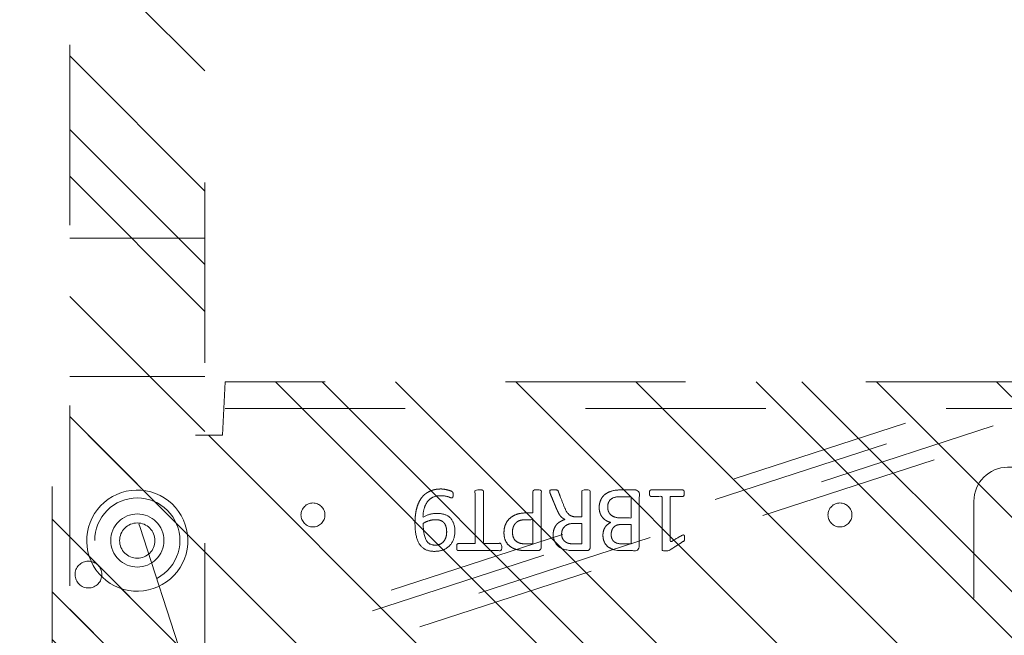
# Model space of a CAD drawing. Header units: inches. Extents: x -463 to -294, y -230 to 12.
# Tile 33 of 68: x -356.6 to -349.32, y -59.16 to -54.61. Entities that reach past the tile are written whole.
import ezdxf

# ---------------------------------------------------------------- set-up
doc = ezdxf.new("R2010")
doc.units = ezdxf.units.IN
doc.header["$LTSCALE"] = 32
doc.header["$MEASUREMENT"] = 0
doc.linetypes.add('Dash Style-1', pattern=[0.083328, 0.041656, -0.041672])
for name, color, linetype, lineweight in [('DashLine', 7, 'Dash Style-1', 13), ('DashLineFill', 7, 'Dash Style-1', 13), ('Metal-CascadeShroud', 7, 'Continuous', 18), ('None', 7, 'Continuous', 18), ('SolidLine', 7, 'Continuous', 15)]:
    doc.layers.add(name, color=color, linetype=linetype, lineweight=lineweight)
pattern_1 = [(45, (0, 0), (-1.61302, 1.93572), []), (45, (-1.0608, 1.0608), (-0.472346, 0.416761), [])]

# ---------------------------------------------------------------- blocks, each defined once
blk = doc.blocks.new('1BP8DW-Leveler (2D)')
at = {"layer": 'DashLine', "flags": 128}
for points in [[(0.625, 0), (0.622, -0.0613), (0.613, -0.1219), (0.5981, -0.1814), (0.5774, -0.2392), (0.5512, -0.2946), (0.5197, -0.3472), (0.4831, -0.3965), (0.4419, -0.4419), (0.3965, -0.4831), (0.3472, -0.5197), (0.2946, -0.5512), (0.2392, -0.5774), (0.1814, -0.5981), (0.1219, -0.613), (0.0613, -0.622), (0, -0.625), (-0.0613, -0.622), (-0.1219, -0.613), (-0.1814, -0.5981), (-0.2392, -0.5774), (-0.2946, -0.5512), (-0.3472, -0.5197), (-0.3965, -0.4831), (-0.4419, -0.4419), (-0.4831, -0.3965), (-0.5197, -0.3472), (-0.5512, -0.2946), (-0.5774, -0.2392), (-0.5981, -0.1814), (-0.613, -0.1219), (-0.622, -0.0613), (-0.625, 0), (-0.622, 0.0613), (-0.613, 0.1219), (-0.5981, 0.1814), (-0.5774, 0.2392), (-0.5512, 0.2946), (-0.5197, 0.3472), (-0.4831, 0.3965), (-0.4419, 0.4419), (-0.3965, 0.4831), (-0.3472, 0.5197), (-0.2946, 0.5512), (-0.2392, 0.5774), (-0.1814, 0.5981), (-0.1219, 0.613), (-0.0613, 0.622), (0, 0.625), (0.0613, 0.622), (0.1219, 0.613), (0.1814, 0.5981), (0.2392, 0.5774), (0.2946, 0.5512), (0.3472, 0.5197), (0.3965, 0.4831), (0.4419, 0.4419), (0.4831, 0.3965), (0.5197, 0.3472), (0.5512, 0.2946), (0.5774, 0.2392), (0.5981, 0.1814), (0.613, 0.1219), (0.622, 0.0613)], [(0, 0.1562), (0.0153, 0.1555), (0.0305, 0.1532), (0.0454, 0.1495), (0.0598, 0.1444), (0.0737, 0.1378), (0.0868, 0.1299), (0.0991, 0.1208), (0.1105, 0.1105), (0.1208, 0.0991), (0.1299, 0.0868), (0.1378, 0.0737), (0.1444, 0.0598), (0.1495, 0.0454), (0.1532, 0.0305), (0.1555, 0.0153), (0.1562, 0), (0.1555, -0.0153), (0.1532, -0.0305), (0.1495, -0.0454), (0.1444, -0.0598), (0.1378, -0.0737), (0.1299, -0.0868), (0.1208, -0.0991), (0.1105, -0.1105), (0.0991, -0.1208), (0.0868, -0.1299), (0.0737, -0.1378), (0.0598, -0.1444), (0.0454, -0.1495), (0.0305, -0.1532), (0.0153, -0.1555), (0, -0.1562), (-0.0153, -0.1555), (-0.0305, -0.1532), (-0.0454, -0.1495), (-0.0598, -0.1444), (-0.0737, -0.1378), (-0.0868, -0.1299), (-0.0991, -0.1208), (-0.1105, -0.1105), (-0.1208, -0.0991), (-0.1299, -0.0868), (-0.1378, -0.0737), (-0.1444, -0.0598), (-0.1495, -0.0454), (-0.1532, -0.0305), (-0.1555, -0.0153), (-0.1562, 0), (-0.1555, 0.0153), (-0.1532, 0.0305), (-0.1495, 0.0454), (-0.1444, 0.0598), (-0.1378, 0.0737), (-0.1299, 0.0868), (-0.1208, 0.0991), (-0.1105, 0.1105), (-0.0991, 0.1208), (-0.0868, 0.1299), (-0.0737, 0.1378), (-0.0598, 0.1444), (-0.0454, 0.1495), (-0.0305, 0.1532), (-0.0153, 0.1555)], [(0, 0.0937), (-0.0812, 0.0469), (-0.0812, -0.0469), (0, -0.0938), (0.0812, -0.0469), (0.0812, 0.0469)]]:
    blk.add_lwpolyline(points, close=True, dxfattribs=at)
blk = doc.blocks.new('MetalLegBox-Lower-30 (2D)')
at = {"layer": 'DashLine', "flags": 128}
for points in [[(-13.7796, -2.1339), (-13.7796, -1.6881, -0.32492), (-13.6381, -1.4934), (-2.8204, 2.0215, -0.078702), (-2.7572, 2.0315), (2.7571, 2.0315, -0.078702), (2.8203, 2.0215), (13.638, -1.4934, -0.32492), (13.7795, -1.6881), (13.7795, -2.1339), (13.6771, -2.1339), (13.6771, -1.6881, 0.32492), (13.6064, -1.5908), (2.7887, 1.9241, 0.079192), (2.7571, 1.9291), (-2.7572, 1.9291, 0.079192), (-2.7888, 1.9241), (-13.6065, -1.5908, 0.32492), (-13.6772, -1.6881), (-13.6772, -2.1339)], [(-0.2406, -1.3576), (-0.241, -1.4561, -0.389629), (-0.4856, -1.6929), (-2.7881, -1.6929, -0.410226), (-3.0367, -1.4409), (-3.0367, 1.4409, -0.410226), (-2.7881, 1.6929), (-0.4856, 1.6929, -0.406091), (-0.2406, 1.4418), (-0.2406, 1.3576, 0.837821)]]:
    blk.add_lwpolyline(points, format="xyb", close=True, dxfattribs=at)
at = {"layer": 'Metal-CascadeShroud', "color": 7}
blk.add_blockref('1BP8DW-Leveler (2D)', (-2.3622, 1.2795), dxfattribs=at)
blk.add_blockref('1BP8DW-Leveler (2D)', (-2.3622, 1.2795), dxfattribs=at)
blk = doc.blocks.new('MetalLegBox-Upper-30 (2D)')
at = {"layer": 'DashLine', "flags": 128}
blk.add_lwpolyline([(13.9764, -3.0748), (14.7559, -3.0748, 0.414214), (14.8583, -2.9724), (14.8583, -1.8401, 0.32492), (14.7875, -1.7427), (2.8236, 2.1446, 0.078702), (2.792, 2.1496), (-2.792, 2.1496, 0.078702), (-2.8236, 2.1446), (-14.7875, -1.7427, 0.32492), (-14.8583, -1.8401), (-14.8583, -2.9724, 0.414214), (-14.7559, -3.0748), (-13.9764, -3.0748), (-13.9764, -3.1772), (-14.7559, -3.1772, -0.414214), (-14.9606, -2.9724), (-14.9606, -1.8401, -0.32492), (-14.8192, -1.6454), (-13.6807, -1.2755), (-13.9977, -0.3001, -0.417497), (-13.8372, 0.0149), (-9.5237, 1.4165, -0.414214), (-9.2062, 1.2547), (-8.8899, 0.2812), (-2.8552, 2.2419, -0.078702), (-2.792, 2.252), (2.792, 2.252, -0.078702), (2.8552, 2.2419), (8.8899, 0.2812), (9.2062, 1.2547, -0.414214), (9.5237, 1.4165), (13.8372, 0.0149, -0.417497), (13.9977, -0.3001), (13.6807, -1.2755), (14.8192, -1.6454, -0.32492), (14.9606, -1.8401), (14.9606, -2.9724, -0.414214), (14.7559, -3.1772), (13.9764, -3.1772)], format="xyb", close=True, dxfattribs=at)
at = {"layer": 'SolidLine', "flags": 128}
blk.add_lwpolyline([(-9.5874, 0.9974), (-9.5777, 0.9971), (-9.568, 0.9958), (-9.5586, 0.9936), (-9.5494, 0.9905), (-9.5405, 0.9865), (-9.5321, 0.9816), (-9.5242, 0.976), (-9.5169, 0.9695), (-9.5102, 0.9624), (-9.5043, 0.9547), (-9.4992, 0.9465), (-9.4949, 0.9377), (-9.4915, 0.9286), (-9.4889, 0.9192), (-9.4874, 0.9096), (-9.4867, 0.8999), (-9.4871, 0.8902), (-9.4883, 0.8806), (-9.4905, 0.8711), (-9.4937, 0.8619), (-9.4977, 0.853), (-9.5026, 0.8446), (-9.5082, 0.8367), (-9.5146, 0.8294), (-9.5217, 0.8228), (-9.5295, 0.8169), (-9.5377, 0.8117), (-9.5464, 0.8074), (-9.5555, 0.804), (-9.5649, 0.8015), (-9.5745, 0.7999), (-9.5842, 0.7993), (-9.594, 0.7996), (-9.6036, 0.8009), (-9.6131, 0.8031), (-9.6223, 0.8062), (-9.6311, 0.8102), (-9.6395, 0.8151), (-9.6474, 0.8208), (-9.6548, 0.8272), (-9.6614, 0.8343), (-9.6673, 0.842), (-9.6725, 0.8502), (-9.6768, 0.859), (-9.6802, 0.8681), (-9.6827, 0.8775), (-9.6843, 0.8871), (-9.6849, 0.8968), (-9.6846, 0.9065), (-9.6833, 0.9161), (-9.6811, 0.9256), (-9.678, 0.9348), (-9.6739, 0.9437), (-9.6691, 0.9521), (-9.6634, 0.96), (-9.657, 0.9673), (-9.6499, 0.9739), (-9.6422, 0.9799), (-9.6339, 0.985), (-9.6252, 0.9893), (-9.6161, 0.9927), (-9.6067, 0.9952), (-9.5971, 0.9968)], close=True, dxfattribs=at)
blk = doc.blocks.new('Group-36')
at = {"layer": 'SolidLine', "color": 7}
for points, knots in [([(1.2823, 6.0565), (1.3118, 6.0565), (1.3709, 6.0491), (1.4262, 6.0325), (1.4742, 6.0048), (1.5093, 5.9623), (1.5314, 5.9033), (1.5314, 5.8498), (1.5259, 5.8221), (1.5176, 5.7889), (1.5093, 5.7778), (1.4982, 5.7741), (1.4816, 5.7741), (1.4724, 5.776), (1.4668, 5.7778), (1.465, 5.7815), (1.465, 5.7889), (1.4705, 5.8018), (1.4779, 5.8239), (1.4816, 5.8516), (1.4816, 5.9033), (1.4558, 5.9513), (1.4133, 5.9808), (1.3561, 5.9974), (1.3229, 5.9974), (1.334, 5.979), (1.3506, 5.9273), (1.3506, 5.8572), (1.3303, 5.8055), (1.2952, 5.776), (1.2472, 5.7612), (1.1882, 5.7612), (1.1347, 5.7796), (1.0941, 5.8166), (1.0701, 5.8719), (1.0701, 5.9402), (1.083, 5.9826), (1.1107, 6.0159), (1.1476, 6.038), (1.1956, 6.0509), (1.2509, 6.0565), (1.2823, 6.0565)], [0, 0, 0, 0.054342, 0.108683, 0.163025, 0.217366, 0.271708, 0.32605, 0.346749, 0.367448, 0.408846, 0.429545, 0.450244, 0.466803, 0.483362, 0.499922, 0.516481, 0.53304, 0.549599, 0.566158, 0.582718, 0.612524, 0.642331, 0.672137, 0.701944, 0.701944, 0.721255, 0.740567, 0.762023, 0.78348, 0.804937, 0.826394, 0.847851, 0.869308, 0.890765, 0.912222, 0.926851, 0.941481, 0.956111, 0.970741, 0.98537, 1, 1, 1]), ([(1.2768, 5.9956), (1.2325, 5.9956), (1.1411, 5.979), (1.1162, 5.9291), (1.1162, 5.8848), (1.1328, 5.8516), (1.1605, 5.8313), (1.1956, 5.8221), (1.2343, 5.8221), (1.2675, 5.8313), (1.2915, 5.8498), (1.3044, 5.8811), (1.3044, 5.931), (1.2878, 5.979), (1.2768, 5.9956)], [0, 0, 0, 0.066007, 0.19802, 0.264026, 0.330033, 0.39604, 0.462046, 0.528053, 0.60066, 0.673267, 0.745875, 0.818482, 0.909241, 1, 1, 1]), ([(1.1014, 5.7482), (1.1074, 5.7482), (1.118, 5.7482), (1.1236, 5.7445), (1.1273, 5.739), (1.1273, 5.6744), (1.1273, 5.6116), (1.3211, 5.6116), (1.5185, 5.6116), (1.5222, 5.608), (1.5241, 5.6006), (1.5259, 5.5895), (1.5259, 5.5729), (1.5241, 5.5618), (1.5222, 5.5544), (1.5185, 5.5507), (1.3211, 5.5507), (1.1273, 5.5507), (1.1273, 5.488), (1.1273, 5.4234), (1.1236, 5.4179), (1.118, 5.416), (1.1088, 5.4142), (1.0959, 5.4142), (1.0848, 5.416), (1.0793, 5.4179), (1.0756, 5.4234), (1.0756, 5.5812), (1.0756, 5.739), (1.0793, 5.7445), (1.0848, 5.7482), (1.0959, 5.7482), (1.1014, 5.7482)], [0, 0, 0, 0.003046, 0.005389, 0.007733, 0.010076, 0.089744, 0.089744, 0.335779, 0.340465, 0.345152, 0.349838, 0.354524, 0.360382, 0.36624, 0.372099, 0.377957, 0.6855, 0.6855, 0.785085, 0.788014, 0.790943, 0.793872, 0.796801, 0.798998, 0.801195, 0.803391, 0.805588, 0.991213, 0.99341, 0.995606, 0.997803, 1, 1, 1]), ([(1.2066, 5.3983), (1.2417, 5.3983), (1.2952, 5.3761), (1.3321, 5.3355), (1.3543, 5.2765), (1.3543, 5.2091), (1.3543, 5.1842), (1.4345, 5.1842), (1.5185, 5.1842), (1.5222, 5.1805), (1.5241, 5.1731), (1.5259, 5.162), (1.5259, 5.1454), (1.5241, 5.1344), (1.5222, 5.127), (1.5185, 5.1233), (1.3081, 5.1233), (1.0885, 5.1233), (1.0756, 5.1381), (1.0756, 5.1953), (1.0756, 5.258), (1.0793, 5.2839), (1.0867, 5.3208), (1.1088, 5.3577), (1.1402, 5.3854), (1.1826, 5.3983), (1.2066, 5.3983)], [0, 0, 0, 0.066268, 0.132535, 0.198803, 0.26507, 0.303966, 0.303966, 0.429297, 0.43506, 0.440822, 0.446584, 0.452347, 0.456957, 0.461567, 0.466177, 0.470786, 0.728938, 0.745073, 0.761208, 0.845107, 0.870922, 0.896738, 0.922553, 0.948369, 0.974184, 1, 1, 1]), ([(1.2122, 5.3355), (1.1845, 5.3355), (1.1476, 5.3152), (1.131, 5.2857), (1.1254, 5.2543), (1.1254, 5.211), (1.1254, 5.1842), (1.2149, 5.1842), (1.3044, 5.1842), (1.3044, 5.211), (1.3044, 5.2635), (1.2915, 5.3005), (1.2657, 5.3244), (1.2325, 5.3355), (1.2122, 5.3355)], [0, 0, 0, 0.053098, 0.106195, 0.159293, 0.212391, 0.297937, 0.297937, 0.584068, 0.584068, 0.669615, 0.752211, 0.834807, 0.917404, 1, 1, 1]), ([(1.5148, 5.0603), (1.5185, 5.0603), (1.5222, 5.0584), (1.5241, 5.0511), (1.5259, 5.0381), (1.5259, 5.0197), (1.5241, 5.0086), (1.5222, 5.0012), (1.5167, 4.9975), (1.5111, 4.9957), (1.4585, 4.9754), (1.4059, 4.9551), (1.3875, 4.9477), (1.358, 4.9329), (1.3358, 4.9108), (1.3247, 4.8813), (1.3247, 4.8416), (1.3247, 4.8222), (1.4198, 4.8222), (1.5185, 4.8222), (1.5222, 4.8185), (1.5241, 4.8111), (1.5259, 4.8001), (1.5259, 4.7835), (1.5241, 4.7724), (1.5222, 4.765), (1.5185, 4.7613), (1.3072, 4.7613), (1.0867, 4.7613), (1.0756, 4.7761), (1.0756, 4.8314), (1.0756, 4.896), (1.0774, 4.9182), (1.0793, 4.9274), (1.083, 4.9532), (1.1033, 4.9938), (1.1328, 5.0197), (1.1716, 5.0344), (1.2159, 5.0344), (1.2528, 5.0215), (1.2805, 4.9994), (1.2989, 4.9662), (1.3063, 4.9477), (1.3118, 4.9588), (1.3266, 4.9772), (1.3469, 4.992), (1.3746, 5.0049), (1.3912, 5.0123), (1.4401, 5.0326), (1.489, 5.0529), (1.5019, 5.0584), (1.513, 5.0603), (1.5148, 5.0603)], [0, 0, 0, 0.004018, 0.008035, 0.012053, 0.01607, 0.020088, 0.024105, 0.028123, 0.03214, 0.03214, 0.070951, 0.070951, 0.084634, 0.098317, 0.112001, 0.125684, 0.138745, 0.138745, 0.202807, 0.205295, 0.207782, 0.21027, 0.212758, 0.214748, 0.216739, 0.218729, 0.220719, 0.332671, 0.339637, 0.346603, 0.391882, 0.407555, 0.423229, 0.423229, 0.466696, 0.510164, 0.553631, 0.597099, 0.640566, 0.684033, 0.727501, 0.770968, 0.770968, 0.798042, 0.825115, 0.852188, 0.879262, 0.879262, 0.958132, 0.958132, 0.979066, 1, 1, 1]), ([(1.2011, 4.9717), (1.1734, 4.9717), (1.1383, 4.9477), (1.1291, 4.92), (1.1273, 4.9108), (1.1254, 4.8887), (1.1254, 4.8471), (1.1254, 4.8222), (1.2011, 4.8222), (1.2768, 4.8222), (1.2768, 4.8508), (1.2768, 4.9034), (1.2657, 4.9366), (1.2435, 4.9606), (1.2159, 4.9717), (1.2011, 4.9717)], [0, 0, 0, 0.142515, 0.285031, 0.285031, 0.330993, 0.376955, 0.445899, 0.445899, 0.655281, 0.655281, 0.734439, 0.800829, 0.867219, 0.93361, 1, 1, 1]), ([(1.3949, 4.694), (1.417, 4.694), (1.4521, 4.6829), (1.4816, 4.6644), (1.5019, 4.6367), (1.5241, 4.5869), (1.5241, 4.4799), (1.5241, 4.4134), (1.513, 4.3987), (1.2998, 4.3987), (1.0867, 4.3987), (1.0756, 4.4134), (1.0756, 4.4716), (1.0756, 4.5629), (1.0922, 4.6146), (1.1199, 4.6478), (1.1623, 4.6663), (1.2048, 4.6663), (1.2343, 4.6589), (1.2583, 4.6441), (1.2786, 4.6201), (1.2841, 4.6072), (1.2878, 4.6257), (1.3063, 4.6571), (1.334, 4.681), (1.3727, 4.694), (1.3949, 4.694)], [0, 0, 0, 0.031455, 0.06291, 0.094366, 0.125821, 0.188731, 0.266159, 0.275837, 0.285516, 0.435531, 0.44521, 0.454888, 0.521427, 0.574659, 0.627891, 0.681123, 0.734355, 0.762747, 0.791139, 0.819531, 0.847924, 0.847924, 0.885943, 0.923962, 0.961981, 1, 1, 1]), ([(1.1956, 4.6054), (1.1789, 4.6054), (1.1531, 4.5961), (1.1347, 4.5758), (1.1254, 4.5445), (1.1254, 4.4891), (1.1254, 4.4577), (1.1974, 4.4577), (1.2694, 4.4577), (1.2694, 4.4919), (1.2694, 4.5482), (1.2583, 4.5777), (1.238, 4.5961), (1.2103, 4.6054), (1.1956, 4.6054)], [0, 0, 0, 0.074499, 0.148998, 0.223496, 0.297995, 0.395417, 0.395417, 0.61891, 0.61891, 0.724928, 0.793696, 0.862464, 0.931232, 1, 1, 1]), ([(1.3986, 4.6312), (1.3783, 4.6312), (1.3487, 4.6183), (1.3284, 4.5943), (1.3174, 4.5574), (1.3174, 4.4937), (1.3174, 4.4577), (1.3958, 4.4577), (1.4742, 4.4577), (1.4742, 4.5011), (1.4742, 4.5851), (1.4465, 4.6183), (1.417, 4.6312), (1.3986, 4.6312)], [0, 0, 0, 0.079156, 0.158312, 0.237468, 0.316624, 0.419526, 0.419526, 0.643799, 0.643799, 0.767809, 0.883905, 0.941952, 1, 1, 1]), ([(1.5001, 4.3229), (1.5074, 4.3229), (1.5213, 4.3201), (1.5241, 4.3118), (1.5241, 4.1927), (1.5241, 4.0737), (1.5222, 4.07), (1.5167, 4.0663), (1.5074, 4.0645), (1.4945, 4.0645), (1.4853, 4.0663), (1.4798, 4.0682), (1.4761, 4.0737), (1.4761, 4.1226), (1.4761, 4.1697), (1.3063, 4.1697), (1.1365, 4.1697), (1.1623, 4.1263), (1.1882, 4.0829), (1.19, 4.0774), (1.1919, 4.0682), (1.1882, 4.0645), (1.1771, 4.0626), (1.1646, 4.0626), (1.155, 4.0626), (1.1494, 4.0645), (1.1457, 4.0682), (1.1439, 4.0719), (1.1107, 4.1235), (1.0774, 4.1752), (1.0756, 4.1771), (1.0756, 4.1807), (1.0738, 4.1863), (1.0738, 4.2034), (1.0738, 4.2214), (1.0774, 4.2269), (1.0811, 4.2287), (1.2795, 4.2287), (1.4761, 4.2287), (1.4761, 4.2693), (1.4761, 4.3136), (1.4798, 4.3173), (1.4853, 4.321), (1.4945, 4.3229), (1.5001, 4.3229)], [0, 0, 0, 0.00261, 0.007831, 0.010441, 0.176195, 0.178805, 0.181415, 0.184026, 0.186636, 0.188594, 0.190551, 0.192509, 0.194467, 0.244389, 0.244389, 0.424498, 0.424498, 0.47805, 0.47805, 0.484241, 0.490432, 0.496622, 0.502813, 0.507071, 0.510941, 0.514811, 0.518682, 0.518682, 0.576295, 0.576295, 0.578743, 0.58119, 0.583638, 0.590247, 0.593184, 0.596122, 0.599059, 0.911881, 0.911881, 0.976501, 0.982376, 0.988251, 0.994125, 1, 1, 1])]:
    blk.add_open_spline(points, degree=2, knots=knots, dxfattribs=at)
blk = doc.blocks.new('1BRPT9-Bracket (2D)')
at = {"layer": 'DashLineFill', "linetype": 'Continuous', "lineweight": 13}
h = blk.add_hatch(dxfattribs=at)
h.set_pattern_fill('Steel', color=253, style=0, pattern_type=2)
h.set_pattern_definition(pattern_1)
edge = h.paths.add_edge_path()
edge.add_arc((1.6779, -8.4882), 0.252, 270, 360)
edge.add_line((1.9299, -8.4882), (1.9299, -7.4803))
edge.add_line((1.9299, -7.4803), (2.3236, -7.4803))
edge.add_line((2.3236, -7.4803), (2.3236, 7.4611))
edge.add_line((2.3236, 7.4611), (1.9299, 7.4803))
edge.add_line((1.9299, 7.4803), (1.9299, 8.4882))
edge.add_arc((1.6779, 8.4882), 0.252, 360, 450)
edge.add_line((1.6779, 8.7402), (-2.3221, 8.7402))
edge.add_line((-2.3221, 8.7402), (-2.3221, -8.7402))
edge.add_line((-2.3221, -8.7402), (1.6779, -8.7402))
h = blk.add_hatch(dxfattribs=at)
h.set_pattern_fill('Steel', color=253, style=0, pattern_type=2)
h.set_pattern_definition(pattern_1)
h.paths.add_polyline_path([(1.1504, 8.4252), (1.1812, 8.4237), (1.2118, 8.4191), (1.2418, 8.4116), (1.2709, 8.4012), (1.2988, 8.388), (1.3254, 8.3721), (1.3502, 8.3537), (1.3731, 8.3329), (1.3938, 8.31), (1.4123, 8.2852), (1.4281, 8.2587), (1.4414, 8.2308), (1.4518, 8.2017), (1.4593, 8.1717), (1.4638, 8.1411), (1.4653, 8.1102), (1.4638, 8.0794), (1.4593, 8.0488), (1.4518, 8.0188), (1.4414, 7.9897), (1.4281, 7.9618), (1.4123, 7.9353), (1.3938, 7.9104), (1.3731, 7.8875), (1.3502, 7.8668), (1.3254, 7.8484), (1.2988, 7.8325), (1.2709, 7.8193), (1.2418, 7.8088), (1.2118, 7.8013), (1.1812, 7.7968), (1.1504, 7.7953), (1.1195, 7.7968), (1.0889, 7.8013), (1.0589, 7.8088), (1.0298, 7.8193), (1.0019, 7.8325), (0.9754, 7.8484), (0.9506, 7.8668), (0.9277, 7.8875), (0.9069, 7.9104), (0.8885, 7.9353), (0.8726, 7.9618), (0.8594, 7.9897), (0.849, 8.0188), (0.8415, 8.0488), (0.8369, 8.0794), (0.8354, 8.1102), (0.8369, 8.1411), (0.8415, 8.1717), (0.849, 8.2017), (0.8594, 8.2308), (0.8726, 8.2587), (0.8885, 8.2852), (0.9069, 8.31), (0.9277, 8.3329), (0.9506, 8.3537), (0.9754, 8.3721), (1.0019, 8.388), (1.0298, 8.4012), (1.0589, 8.4116), (1.0889, 8.4191), (1.1195, 8.4237)])
h = blk.add_hatch(dxfattribs=at)
h.set_pattern_fill('Steel', color=253, style=0, pattern_type=2)
h.set_pattern_definition(pattern_1)
h.paths.add_polyline_path([(1.1504, 8.3071), (1.1697, 8.3061), (1.1888, 8.3033), (1.2075, 8.2986), (1.2257, 8.2921), (1.2432, 8.2838), (1.2597, 8.2739), (1.2753, 8.2624), (1.2896, 8.2494), (1.3025, 8.2351), (1.314, 8.2196), (1.324, 8.203), (1.3322, 8.1856), (1.3387, 8.1674), (1.3434, 8.1486), (1.3463, 8.1295), (1.3472, 8.1102), (1.3463, 8.0909), (1.3434, 8.0718), (1.3387, 8.0531), (1.3322, 8.0349), (1.324, 8.0174), (1.314, 8.0009), (1.3025, 7.9854), (1.2896, 7.971), (1.2753, 7.9581), (1.2597, 7.9466), (1.2432, 7.9366), (1.2257, 7.9284), (1.2075, 7.9219), (1.1888, 7.9172), (1.1697, 7.9143), (1.1504, 7.9134), (1.1311, 7.9143), (1.112, 7.9172), (1.0932, 7.9219), (1.075, 7.9284), (1.0576, 7.9366), (1.041, 7.9466), (1.0255, 7.9581), (1.0112, 7.971), (0.9982, 7.9854), (0.9867, 8.0009), (0.9768, 8.0174), (0.9685, 8.0349), (0.962, 8.0531), (0.9573, 8.0718), (0.9545, 8.0909), (0.9535, 8.1102), (0.9545, 8.1295), (0.9573, 8.1486), (0.962, 8.1674), (0.9685, 8.1856), (0.9768, 8.203), (0.9867, 8.2196), (0.9982, 8.2351), (1.0112, 8.2494), (1.0255, 8.2624), (1.041, 8.2739), (1.0576, 8.2838), (1.075, 8.2921), (1.0932, 8.2986), (1.112, 8.3033), (1.1311, 8.3061)])
h = blk.add_hatch(dxfattribs=at)
h.set_pattern_fill('Steel', color=253, style=0, pattern_type=2)
h.set_pattern_definition(pattern_1)
h.paths.add_polyline_path([(1.3393, 6.8996), (1.348, 6.8992), (1.3566, 6.8979), (1.3651, 6.8958), (1.3732, 6.8929), (1.3811, 6.8891), (1.3886, 6.8847), (1.3955, 6.8795), (1.402, 6.8737), (1.4078, 6.8672), (1.413, 6.8602), (1.4175, 6.8528), (1.4212, 6.8449), (1.4241, 6.8367), (1.4262, 6.8283), (1.4275, 6.8197), (1.4279, 6.811), (1.4275, 6.8023), (1.4262, 6.7937), (1.4241, 6.7853), (1.4212, 6.7771), (1.4175, 6.7693), (1.413, 6.7618), (1.4078, 6.7548), (1.402, 6.7484), (1.3955, 6.7425), (1.3886, 6.7374), (1.3811, 6.7329), (1.3732, 6.7292), (1.3651, 6.7263), (1.3566, 6.7241), (1.348, 6.7229), (1.3393, 6.7224), (1.3307, 6.7229), (1.3221, 6.7241), (1.3136, 6.7263), (1.3054, 6.7292), (1.2976, 6.7329), (1.2901, 6.7374), (1.2832, 6.7425), (1.2767, 6.7484), (1.2709, 6.7548), (1.2657, 6.7618), (1.2612, 6.7693), (1.2575, 6.7771), (1.2546, 6.7853), (1.2525, 6.7937), (1.2512, 6.8023), (1.2508, 6.811), (1.2512, 6.8197), (1.2525, 6.8283), (1.2546, 6.8367), (1.2575, 6.8449), (1.2612, 6.8528), (1.2657, 6.8602), (1.2709, 6.8672), (1.2767, 6.8737), (1.2832, 6.8795), (1.2901, 6.8847), (1.2976, 6.8891), (1.3054, 6.8929), (1.3136, 6.8958), (1.3221, 6.8979), (1.3307, 6.8992)])
h = blk.add_hatch(dxfattribs=at)
h.set_pattern_fill('Steel', color=253, style=0, pattern_type=2)
h.set_pattern_definition(pattern_1)
h.paths.add_polyline_path([(1.3393, 3.002), (1.348, 3.0015), (1.3566, 3.0003), (1.3651, 2.9982), (1.3732, 2.9952), (1.3811, 2.9915), (1.3886, 2.987), (1.3955, 2.9819), (1.402, 2.976), (1.4078, 2.9696), (1.413, 2.9626), (1.4175, 2.9551), (1.4212, 2.9473), (1.4241, 2.9391), (1.4262, 2.9307), (1.4275, 2.9221), (1.4279, 2.9134), (1.4275, 2.9047), (1.4262, 2.8961), (1.4241, 2.8877), (1.4212, 2.8795), (1.4175, 2.8716), (1.413, 2.8642), (1.4078, 2.8572), (1.402, 2.8507), (1.3955, 2.8449), (1.3886, 2.8397), (1.3811, 2.8353), (1.3732, 2.8315), (1.3651, 2.8286), (1.3566, 2.8265), (1.348, 2.8252), (1.3393, 2.8248), (1.3307, 2.8252), (1.3221, 2.8265), (1.3136, 2.8286), (1.3054, 2.8315), (1.2976, 2.8353), (1.2901, 2.8397), (1.2832, 2.8449), (1.2767, 2.8507), (1.2709, 2.8572), (1.2657, 2.8642), (1.2612, 2.8716), (1.2575, 2.8795), (1.2546, 2.8877), (1.2525, 2.8961), (1.2512, 2.9047), (1.2508, 2.9134), (1.2512, 2.9221), (1.2525, 2.9307), (1.2546, 2.9391), (1.2575, 2.9473), (1.2612, 2.9551), (1.2657, 2.9626), (1.2709, 2.9696), (1.2767, 2.976), (1.2832, 2.9819), (1.2901, 2.987), (1.2976, 2.9915), (1.3054, 2.9952), (1.3136, 2.9982), (1.3221, 3.0003), (1.3307, 3.0015)])
at = {"layer": 'DashLineFill'}
blk.add_line((2.1268, 7.4611), (2.1268, -7.4803), dxfattribs=at)
at = {"layer": 'DashLineFill', "flags": 128}
blk.add_lwpolyline([(1.6779, -8.7402, 0.414214), (1.9299, -8.4882), (1.9299, -7.4803), (2.3236, -7.4803), (2.3236, 7.4611), (1.9299, 7.4803), (1.9299, 8.4882, 0.414214), (1.6779, 8.7402), (-2.3221, 8.7402), (-2.3221, -8.7402)], format="xyb", close=True, dxfattribs=at)
for points in [[(1.1504, 8.4252), (1.1812, 8.4237), (1.2118, 8.4191), (1.2418, 8.4116), (1.2709, 8.4012), (1.2988, 8.388), (1.3254, 8.3721), (1.3502, 8.3537), (1.3731, 8.3329), (1.3938, 8.31), (1.4123, 8.2852), (1.4281, 8.2587), (1.4414, 8.2308), (1.4518, 8.2017), (1.4593, 8.1717), (1.4638, 8.1411), (1.4653, 8.1102), (1.4638, 8.0794), (1.4593, 8.0488), (1.4518, 8.0188), (1.4414, 7.9897), (1.4281, 7.9618), (1.4123, 7.9353), (1.3938, 7.9104), (1.3731, 7.8875), (1.3502, 7.8668), (1.3254, 7.8484), (1.2988, 7.8325), (1.2709, 7.8193), (1.2418, 7.8088), (1.2118, 7.8013), (1.1812, 7.7968), (1.1504, 7.7953), (1.1195, 7.7968), (1.0889, 7.8013), (1.0589, 7.8088), (1.0298, 7.8193), (1.0019, 7.8325), (0.9754, 7.8484), (0.9506, 7.8668), (0.9277, 7.8875), (0.9069, 7.9104), (0.8885, 7.9353), (0.8726, 7.9618), (0.8594, 7.9897), (0.849, 8.0188), (0.8415, 8.0488), (0.8369, 8.0794), (0.8354, 8.1102), (0.8369, 8.1411), (0.8415, 8.1717), (0.849, 8.2017), (0.8594, 8.2308), (0.8726, 8.2587), (0.8885, 8.2852), (0.9069, 8.31), (0.9277, 8.3329), (0.9506, 8.3537), (0.9754, 8.3721), (1.0019, 8.388), (1.0298, 8.4012), (1.0589, 8.4116), (1.0889, 8.4191), (1.1195, 8.4237)], [(1.1504, 8.3071), (1.1697, 8.3061), (1.1888, 8.3033), (1.2075, 8.2986), (1.2257, 8.2921), (1.2432, 8.2838), (1.2597, 8.2739), (1.2753, 8.2624), (1.2896, 8.2494), (1.3025, 8.2351), (1.314, 8.2196), (1.324, 8.203), (1.3322, 8.1856), (1.3387, 8.1674), (1.3434, 8.1486), (1.3463, 8.1295), (1.3472, 8.1102), (1.3463, 8.0909), (1.3434, 8.0718), (1.3387, 8.0531), (1.3322, 8.0349), (1.324, 8.0174), (1.314, 8.0009), (1.3025, 7.9854), (1.2896, 7.971), (1.2753, 7.9581), (1.2597, 7.9466), (1.2432, 7.9366), (1.2257, 7.9284), (1.2075, 7.9219), (1.1888, 7.9172), (1.1697, 7.9143), (1.1504, 7.9134), (1.1311, 7.9143), (1.112, 7.9172), (1.0932, 7.9219), (1.075, 7.9284), (1.0576, 7.9366), (1.041, 7.9466), (1.0255, 7.9581), (1.0112, 7.971), (0.9982, 7.9854), (0.9867, 8.0009), (0.9768, 8.0174), (0.9685, 8.0349), (0.962, 8.0531), (0.9573, 8.0718), (0.9545, 8.0909), (0.9535, 8.1102), (0.9545, 8.1295), (0.9573, 8.1486), (0.962, 8.1674), (0.9685, 8.1856), (0.9768, 8.203), (0.9867, 8.2196), (0.9982, 8.2351), (1.0112, 8.2494), (1.0255, 8.2624), (1.041, 8.2739), (1.0576, 8.2838), (1.075, 8.2921), (1.0932, 8.2986), (1.112, 8.3033), (1.1311, 8.3061)], [(1.3393, 6.8996), (1.348, 6.8992), (1.3566, 6.8979), (1.3651, 6.8958), (1.3732, 6.8929), (1.3811, 6.8891), (1.3886, 6.8847), (1.3955, 6.8795), (1.402, 6.8737), (1.4078, 6.8672), (1.413, 6.8602), (1.4175, 6.8528), (1.4212, 6.8449), (1.4241, 6.8367), (1.4262, 6.8283), (1.4275, 6.8197), (1.4279, 6.811), (1.4275, 6.8023), (1.4262, 6.7937), (1.4241, 6.7853), (1.4212, 6.7771), (1.4175, 6.7693), (1.413, 6.7618), (1.4078, 6.7548), (1.402, 6.7484), (1.3955, 6.7425), (1.3886, 6.7374), (1.3811, 6.7329), (1.3732, 6.7292), (1.3651, 6.7263), (1.3566, 6.7241), (1.348, 6.7229), (1.3393, 6.7224), (1.3307, 6.7229), (1.3221, 6.7241), (1.3136, 6.7263), (1.3054, 6.7292), (1.2976, 6.7329), (1.2901, 6.7374), (1.2832, 6.7425), (1.2767, 6.7484), (1.2709, 6.7548), (1.2657, 6.7618), (1.2612, 6.7693), (1.2575, 6.7771), (1.2546, 6.7853), (1.2525, 6.7937), (1.2512, 6.8023), (1.2508, 6.811), (1.2512, 6.8197), (1.2525, 6.8283), (1.2546, 6.8367), (1.2575, 6.8449), (1.2612, 6.8528), (1.2657, 6.8602), (1.2709, 6.8672), (1.2767, 6.8737), (1.2832, 6.8795), (1.2901, 6.8847), (1.2976, 6.8891), (1.3054, 6.8929), (1.3136, 6.8958), (1.3221, 6.8979), (1.3307, 6.8992)], [(1.3393, 3.002), (1.348, 3.0015), (1.3566, 3.0003), (1.3651, 2.9982), (1.3732, 2.9952), (1.3811, 2.9915), (1.3886, 2.987), (1.3955, 2.9819), (1.402, 2.976), (1.4078, 2.9696), (1.413, 2.9626), (1.4175, 2.9551), (1.4212, 2.9473), (1.4241, 2.9391), (1.4262, 2.9307), (1.4275, 2.9221), (1.4279, 2.9134), (1.4275, 2.9047), (1.4262, 2.8961), (1.4241, 2.8877), (1.4212, 2.8795), (1.4175, 2.8716), (1.413, 2.8642), (1.4078, 2.8572), (1.402, 2.8507), (1.3955, 2.8449), (1.3886, 2.8397), (1.3811, 2.8353), (1.3732, 2.8315), (1.3651, 2.8286), (1.3566, 2.8265), (1.348, 2.8252), (1.3393, 2.8248), (1.3307, 2.8252), (1.3221, 2.8265), (1.3136, 2.8286), (1.3054, 2.8315), (1.2976, 2.8353), (1.2901, 2.8397), (1.2832, 2.8449), (1.2767, 2.8507), (1.2709, 2.8572), (1.2657, 2.8642), (1.2612, 2.8716), (1.2575, 2.8795), (1.2546, 2.8877), (1.2525, 2.8961), (1.2512, 2.9047), (1.2508, 2.9134), (1.2512, 2.9221), (1.2525, 2.9307), (1.2546, 2.9391), (1.2575, 2.9473), (1.2612, 2.9551), (1.2657, 2.9626), (1.2709, 2.9696), (1.2767, 2.976), (1.2832, 2.9819), (1.2901, 2.987), (1.2976, 2.9915), (1.3054, 2.9952), (1.3136, 2.9982), (1.3221, 3.0003), (1.3307, 3.0015)]]:
    blk.add_lwpolyline(points, close=True, dxfattribs=at)
at = {"layer": 'SolidLine', "color": 7}
blk.add_blockref('Group-36', (0, 0), dxfattribs=at)
blk = doc.blocks.new('1BRPT5-RightBeam (2D)')
at = {"layer": 'DashLineFill', "linetype": 'Continuous', "lineweight": 13}
h = blk.add_hatch(dxfattribs=at)
h.set_pattern_fill('Steel', color=253, style=0, pattern_type=2)
h.set_pattern_definition(pattern_1)
h.paths.add_polyline_path([(-1.8504, 0.5), (20.4724, 0.5), (20.4724, -0.5), (-1.8504, -0.5)])
at = {"layer": 'DashLineFill'}
for p, q in [((2.3622, 0.5), (2.3622, -0.5)), ((3.3858, 0.5), (3.3858, -0.5))]:
    blk.add_line(p, q, dxfattribs=at)
at = {"layer": 'DashLineFill', "flags": 128}
blk.add_lwpolyline([(-1.8504, 0.5), (20.4724, 0.5), (20.4724, -0.5), (-1.8504, -0.5)], close=True, dxfattribs=at)
at = {"layer": 'SolidLine', "flags": 128}
for points in [[(1.1224, -0.373), (1.086, -0.3686), (1.0502, -0.3606), (1.0153, -0.3491), (0.9817, -0.3342), (0.9498, -0.3162), (0.9197, -0.2951), (0.8919, -0.2711), (0.8666, -0.2445), (0.844, -0.2156), (0.8243, -0.1846), (0.8078, -0.1519), (0.7945, -0.1176), (0.7847, -0.0823), (0.7784, -0.0461), (0.7757, -0.0095), (0.7766, 0.0272), (0.781, 0.0636), (0.789, 0.0995), (0.8005, 0.1343), (0.8154, 0.1679), (0.8334, 0.1998), (0.8545, 0.2299), (0.8785, 0.2577), (0.9051, 0.283), (0.934, 0.3056), (0.965, 0.3253), (0.9977, 0.3418), (1.032, 0.3551), (1.0673, 0.3649), (1.1035, 0.3712), (1.1401, 0.3739), (1.1768, 0.373), (1.2132, 0.3686), (1.2491, 0.3606), (1.2839, 0.3491), (1.3175, 0.3342), (1.3494, 0.3162), (1.3795, 0.2951), (1.4073, 0.2711), (1.4326, 0.2446), (1.4552, 0.2156), (1.4749, 0.1846), (1.4914, 0.1519), (1.5047, 0.1176), (1.5145, 0.0823), (1.5208, 0.0461), (1.5235, 0.0095), (1.5227, -0.0272), (1.5182, -0.0636), (1.5102, -0.0995), (1.4987, -0.1343), (1.4838, -0.1679), (1.4658, -0.1998), (1.4447, -0.2299), (1.4207, -0.2577), (1.3942, -0.283), (1.3652, -0.3056), (1.3342, -0.3253), (1.3015, -0.3418), (1.2672, -0.3551), (1.2319, -0.3649), (1.1957, -0.3712), (1.1591, -0.3739)], [(1.2805, 0), (1.2798, -0.0128), (1.2779, -0.0255), (1.2748, -0.038), (1.2705, -0.0501), (1.265, -0.0617), (1.2584, -0.0727), (1.2508, -0.083), (1.2421, -0.0925), (1.2326, -0.1011), (1.2223, -0.1088), (1.2113, -0.1154), (1.1997, -0.1209), (1.1876, -0.1252), (1.1751, -0.1283), (1.1624, -0.1302), (1.1496, -0.1308), (1.1368, -0.1302), (1.1241, -0.1283), (1.1116, -0.1252), (1.0995, -0.1209), (1.0879, -0.1154), (1.0769, -0.1088), (1.0666, -0.1011), (1.0571, -0.0925), (1.0485, -0.083), (1.0408, -0.0727), (1.0342, -0.0617), (1.0287, -0.0501), (1.0244, -0.038), (1.0213, -0.0255), (1.0194, -0.0128), (1.0188, 0), (1.0194, 0.0128), (1.0213, 0.0255), (1.0244, 0.038), (1.0287, 0.0501), (1.0342, 0.0617), (1.0408, 0.0727), (1.0485, 0.083), (1.0571, 0.0925), (1.0666, 0.1011), (1.0769, 0.1088), (1.0879, 0.1154), (1.0995, 0.1209), (1.1116, 0.1252), (1.1241, 0.1283), (1.1368, 0.1302), (1.1496, 0.1308), (1.1624, 0.1302), (1.1751, 0.1283), (1.1876, 0.1252), (1.1997, 0.1209), (1.2113, 0.1154), (1.2223, 0.1088), (1.2326, 0.1011), (1.2421, 0.0925), (1.2508, 0.083), (1.2584, 0.0727), (1.265, 0.0617), (1.2705, 0.0501), (1.2748, 0.038), (1.2779, 0.0255), (1.2798, 0.0128)]]:
    blk.add_lwpolyline(points, close=True, dxfattribs=at)
blk = doc.blocks.new('Group-50')
at = {"layer": 'None', "color": 7, "rotation": 90}
for name, p in [('1BRPT5-RightBeam (2D)', (3.7311, -44.6367)), ('1BRPT9-Bracket (2D)', (11.8414, -44.6367))]:
    blk.add_blockref(name, p, dxfattribs=at)
blk = doc.blocks.new('Group-51')
at = {"layer": 'None'}
blk.add_blockref('Group-50', (0, 0), dxfattribs=at)
at = {"layer": 'None', "color": 7}
for name in ['MetalLegBox-Upper-30 (2D)', 'MetalLegBox-Lower-30 (2D)']:
    blk.add_blockref(name, (12.9555, -44.6367), dxfattribs=at)

msp = doc.modelspace()

# ---------------------------------------------------------------- block references
at = {"layer": 'None'}
msp.add_blockref('Group-51', (-359.4593, -14.9775), dxfattribs=at)

doc.saveas('drawing.dxf')
